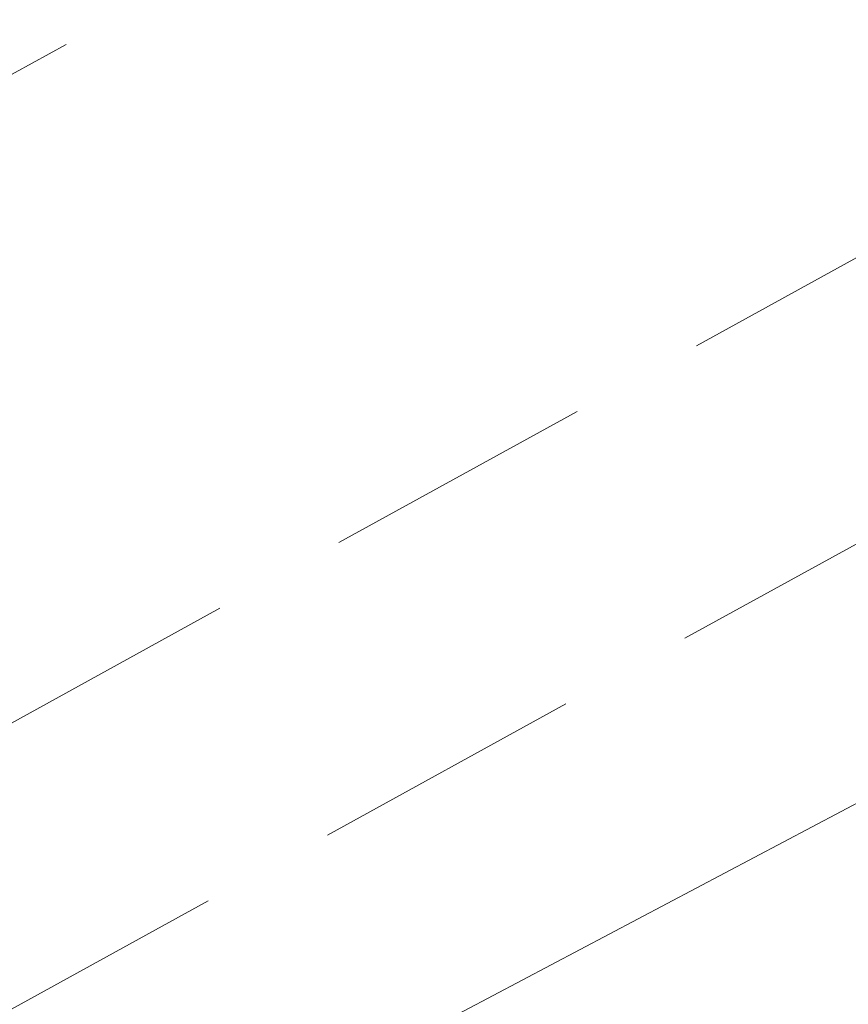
# Model space of a CAD drawing. Header units: metres. Extents: x 8440716 to 8446743, y 5883760 to 5887966.
# Tile 67 of 256: x 8442323.59 to 8442326.63, y 5885721.75 to 5885725.37. Entities that reach past the tile are written whole.
import ezdxf

# ---------------------------------------------------------------- set-up
doc = ezdxf.new("R2010")
doc.units = ezdxf.units.M
doc.header["$MEASUREMENT"] = 0
doc.linetypes.add('1.0_0.5', pattern=[1.5, 1, -0.5])
doc.layers.add('chodnik', color=253, linetype='CONTINUOUS')
doc.layers.add('przewód telekomunikacyjny podziemny', color=253, linetype='CONTINUOUS')

msp = doc.modelspace()

# ---------------------------------------------------------------- linework, layer by layer
at = {"layer": 'chodnik', "color": 253, "linetype": '1.0_0.5', "lineweight": 18, "flags": 128}
for points in [[(8442227.61, 5885673.02), (8442233.09, 5885675.53), (8442236.85, 5885677.26), (8442248.86, 5885682.85), (8442261.11, 5885688.95), (8442270.34, 5885693.7), (8442276.45, 5885696.95), (8442293.62, 5885706.31), (8442303.45, 5885711.71), (8442327.6, 5885725.01), (8442363.58, 5885744.79), (8442368.09, 5885747.26), (8442372.02, 5885749.46), (8442397.76, 5885763.64), (8442430.07, 5885781.43), (8442463.7, 5885799.91), (8442494.8, 5885816.96), (8442526.92, 5885834.71), (8442562.4, 5885854.15), (8442598.17, 5885873.84), (8442624.8, 5885888.46), (8442657.47, 5885906.45), (8442689.67, 5885924.19), (8442721.98, 5885941.97), (8442754.17, 5885959.73), (8442784.37, 5885976.3), (8442819.26, 5885995.45), (8442851.56, 5886013.23), (8442883.81, 5886030.99), (8442916.35, 5886048.87), (8442948.54, 5886066.59), (8442981.18, 5886084.55), (8443014.82, 5886103.01), (8443046.03, 5886120.16), (8443078.59, 5886138.04), (8443110.9, 5886155.85), (8443143.39, 5886173.76), (8443159.31, 5886182.54), (8443160.3, 5886182.95), (8443161.61, 5886183.38), (8443162.98, 5886183.6), (8443164.51, 5886183.65), (8443166.42, 5886183.54), (8443168.06, 5886183.45), (8443169.47, 5886183.69), (8443170.89, 5886184.19), (8443171.98, 5886184.78), (8443172.73, 5886185.26), (8443170.6, 5886186.43), (8443170.05, 5886186.13), (8443169.27, 5886185.79), (8443168.01, 5886185.54), (8443167.07, 5886185.56), (8443165.25, 5886185.7), (8443164.04, 5886185.74), (8443161.85, 5886185.52), (8443160.12, 5886185.08), (8443158.24, 5886184.31), (8443142.4, 5886175.6), (8443109.88, 5886157.66), (8443077.69, 5886139.94), (8443045.06, 5886121.98), (8443013.59, 5886104.73), (8442980.22, 5886086.4), (8442947.47, 5886068.38), (8442915.51, 5886050.79), (8442882.83, 5886032.85), (8442850.52, 5886015.03), (8442818.06, 5885997.17), (8442783.41, 5885978.14), (8442753.19, 5885961.54), (8442720.93, 5885943.74), (8442688.63, 5885925.96), (8442656.38, 5885908.21), (8442623.77, 5885890.25), (8442597.12, 5885875.63), (8442561.4, 5885855.99), (8442525.99, 5885836.53), (8442493.98, 5885818.86), (8442462.78, 5885801.76), (8442428.98, 5885783.14), (8442396.7, 5885765.42), (8442371.04, 5885751.28), (8442367.47, 5885749.33), (8442367.16, 5885749.31), (8442366.9, 5885749.46), (8442366.56, 5885750.02), (8442366.18, 5885750.8), (8442364.41, 5885749.81), (8442364.38, 5885749.25), (8442364.01, 5885748.06), (8442363.55, 5885747.4), (8442362.78, 5885746.73), (8442326.54, 5885726.81), (8442302.36, 5885713.49), (8442292.58, 5885708.1), (8442275.43, 5885698.75), (8442269.39, 5885695.57), (8442260.19, 5885690.78), (8442247.99, 5885684.71), (8442235.85, 5885679.08), (8442232.06, 5885677.37), (8442227.97, 5885675.56), (8442221.94, 5885672.89), (8442216.5, 5885670.61), (8442206.12, 5885666.35), (8442201.41, 5885664.48), (8442190.06, 5885660.16), (8442169.76, 5885652.89), (8442167.35, 5885652.25), (8442161.2, 5885650.61), (8442161.7, 5885648.68), (8442170.42, 5885650.93), (8442190.78, 5885658.22), (8442202.03, 5885662.53), (8442207.06, 5885664.47), (8442217.19, 5885668.66), (8442223.87, 5885671.41)], [(8442398.23, 5885762.83), (8442372.93, 5885748.87), (8442372.02, 5885749.46), (8442368.09, 5885747.26), (8442368.08, 5885746.24), (8442363.93, 5885743.94), (8442328.04, 5885724.2), (8442303.92, 5885710.92), (8442294.03, 5885705.48), (8442276.91, 5885696.15), (8442270.65, 5885692.84), (8442261.52, 5885688.13), (8442249.29, 5885682.04), (8442237.27, 5885676.4), (8442233.82, 5885674.86), (8442227.91, 5885672.18), (8442228.68, 5885670.34), (8442234.79, 5885673.06), (8442238.21, 5885674.64), (8442250.22, 5885680.25), (8442262.44, 5885686.36), (8442271.35, 5885690.96), (8442277.86, 5885694.39), (8442295.07, 5885703.76), (8442305.02, 5885709.25), (8442328.98, 5885722.44), (8442364.79, 5885742.15), (8442399.21, 5885760.98), (8442431.58, 5885778.77), (8442465.05, 5885797.22), (8442495.8, 5885814.05), (8442518.04, 5885826.35), (8442520.13, 5885827.5), (8442528.37, 5885832.06), (8442563.43, 5885851.44), (8442599.47, 5885871.24), (8442625.94, 5885885.78), (8442658.84, 5885903.89), (8442691.97, 5885922.16), (8442723.6, 5885939.55), (8442755.59, 5885957.15), (8442785.67, 5885973.69), (8442820.87, 5885992.99), (8442852.82, 5886010.6), (8442885.15, 5886028.42), (8442917.67, 5886046.28), (8442950.17, 5886064.15), (8442982.52, 5886081.96), (8443016.84, 5886100.81), (8443047.49, 5886117.63), (8443079.73, 5886135.39), (8443112.44, 5886153.39), (8443144.78, 5886171.19), (8443160.82, 5886179.99), (8443162.19, 5886180.5), (8443163.41, 5886180.72), (8443164.97, 5886180.7), (8443166.12, 5886180.47), (8443168.87, 5886179.82), (8443169.49, 5886179.73), (8443170.81, 5886179.74), (8443172.11, 5886180.07), (8443173.41, 5886180.59), (8443175.29, 5886181.7), (8443174.34, 5886182.75), (8443173.14, 5886183.92), (8443171.98, 5886184.78), (8443170.89, 5886184.19), (8443169.47, 5886183.69), (8443168.06, 5886183.45), (8443166.42, 5886183.54), (8443164.51, 5886183.65), (8443162.98, 5886183.6), (8443161.61, 5886183.38), (8443160.3, 5886182.95), (8443159.31, 5886182.54), (8443159.73, 5886181.73), (8443143.87, 5886172.95), (8443111.34, 5886155.04), (8443078.93, 5886137.17), (8443046.49, 5886119.33), (8443015.33, 5886102.26), (8442981.67, 5886083.71), (8442949, 5886065.77), (8442916.82, 5886048.03), (8442884.23, 5886030.14), (8442851.95, 5886012.33), (8442819.79, 5885994.66), (8442784.76, 5885975.43), (8442754.61, 5885958.89), (8442722.39, 5885941.13), (8442691.08, 5885923.91), (8442657.91, 5885905.62), (8442625.13, 5885887.6), (8442598.63, 5885873.01), (8442562.69, 5885853.33), (8442527.37, 5885833.89), (8442495.03, 5885816.03), (8442464.1, 5885799.05), (8442430.54, 5885780.59)]]:
    msp.add_lwpolyline(points, close=True, dxfattribs=at)
at = {"layer": 'przewód telekomunikacyjny podziemny', "color": 30, "linetype": 'Continuous', "lineweight": 18, "flags": 128}
msp.add_lwpolyline([(8442887.65, 5886030.94), (8442861.5, 5886016.55), (8442845.88, 5886007.92), (8442819.73, 5885993.62), (8442792.68, 5885978.72), (8442764.96, 5885963.37), (8442742.51, 5885951.26), (8442715.88, 5885936.68), (8442689.75, 5885922.33), (8442664.49, 5885908.48), (8442641.02, 5885895.43), (8442613.42, 5885880.21), (8442586.52, 5885865.07), (8442555.95, 5885848.53), (8442535.15, 5885836.83), (8442526.51, 5885832.17), (8442498.85, 5885816.9), (8442462.39, 5885796.89), (8442434.58, 5885781.45), (8442405.39, 5885765.33), (8442372.03, 5885747.01), (8442349.92, 5885734.78), (8442316.79, 5885717.27), (8442288.16, 5885701.78)], dxfattribs=at)

doc.saveas('drawing.dxf')
